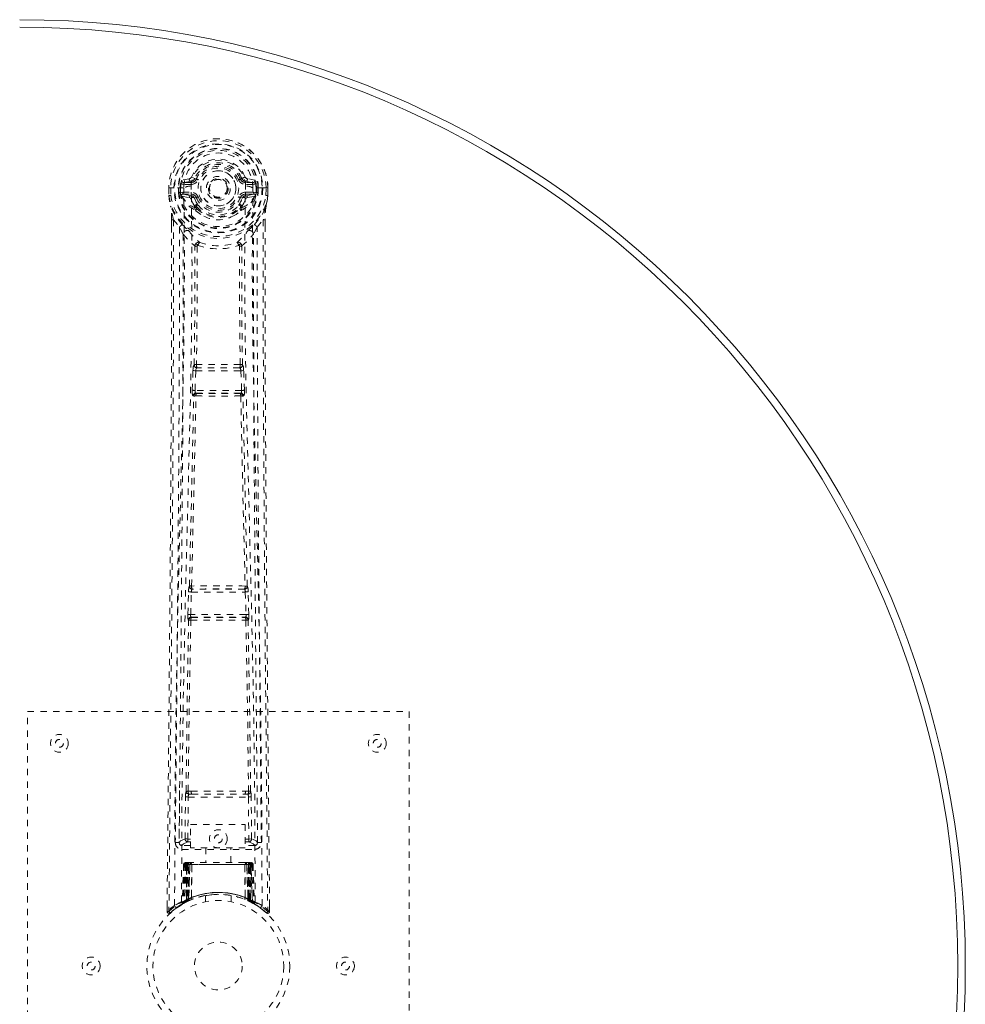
# Model space of a CAD drawing. Header units: inches. Extents: x 3.4 to 62.9, y 15.9 to 45.6.
# Tile 4 of 4: x 48 to 62.9, y 30.1 to 45.6. Entities that reach past the tile are written whole.
import ezdxf

# ---------------------------------------------------------------- set-up
doc = ezdxf.new("R2010")
doc.units = ezdxf.units.IN
doc.header["$MEASUREMENT"] = 0
doc.linetypes.add('SLD-Dashed', pattern=[0.075, 0.05, -0.025])
doc.linetypes.add('SLD-Solid', pattern=[0])

msp = doc.modelspace()

# ---------------------------------------------------------------- linework, layer by layer
at = {"color": 7, "linetype": 'SLD-Dashed', "lineweight": 0}
for p, q in [((50.683, 43.102), (50.564, 43.078)), ((50.595, 43.042), (50.711, 43.062)), ((50.595, 43.042), (50.595, 43.012)), ((50.711, 43.042), (50.595, 43.042)), ((50.711, 43.062), (50.711, 43.042)), ((50.711, 43.012), (50.711, 43.042)), ((50.716, 43.129), (50.771, 43.106)), ((50.767, 43.098), (50.771, 43.106)), ((50.771, 43.106), (50.793, 43.097)), ((51.487, 43.097), (51.509, 43.106)), ((51.509, 43.106), (51.513, 43.098)), ((51.569, 43.062), (51.685, 43.042)), ((51.569, 43.062), (51.569, 43.042)), ((51.685, 43.042), (51.569, 43.042)), ((51.569, 43.012), (51.569, 43.042)), ((51.715, 43.078), (51.597, 43.102)), ((51.685, 43.012), (51.685, 43.042)), ((50.36, 42.958), (50.361, 42.841)), ((50.364, 42.958), (50.36, 42.958)), ((50.361, 42.959), (50.362, 42.841)), ((50.417, 42.958), (50.364, 42.958)), ((50.39, 42.957), (50.39, 42.841)), ((50.44, 42.958), (50.417, 42.958)), ((50.446, 42.958), (50.44, 42.958)), ((50.597, 42.958), (50.446, 42.958)), ((50.512, 42.885), (50.511, 42.957)), ((50.512, 42.884), (50.541, 42.886)), ((50.512, 42.884), (50.512, 42.885)), ((50.547, 42.957), (50.541, 42.957)), ((50.541, 42.957), (50.541, 42.886)), ((50.542, 42.885), (50.547, 42.866)), ((50.547, 42.879), (50.547, 42.957)), ((50.547, 42.866), (50.547, 42.879)), ((50.582, 42.89), (50.582, 42.86)), ((50.582, 42.89), (50.711, 42.89)), ((50.711, 43.012), (50.595, 43.012)), ((50.711, 42.89), (50.711, 42.86)), ((51.296, 42.96), (51.296, 42.951)), ((51.296, 42.951), (51.296, 42.936)), ((51.685, 43.012), (51.569, 43.012)), ((51.569, 42.89), (51.569, 42.86)), ((51.569, 42.89), (51.698, 42.89)), ((51.683, 42.958), (51.683, 42.958)), ((51.834, 42.958), (51.683, 42.958)), ((51.698, 42.86), (51.698, 42.89)), ((51.733, 42.957), (51.739, 42.957)), ((51.733, 42.879), (51.733, 42.957)), ((51.738, 42.885), (51.733, 42.866)), ((51.733, 42.866), (51.733, 42.879)), ((51.739, 42.886), (51.739, 42.957)), ((51.739, 42.886), (51.768, 42.884)), ((51.768, 42.957), (51.768, 42.884)), ((51.768, 42.957), (51.768, 42.957)), ((51.768, 42.884), (51.768, 42.884)), ((51.839, 42.958), (51.834, 42.958)), ((51.862, 42.958), (51.839, 42.958)), ((51.916, 42.958), (51.862, 42.958)), ((51.889, 42.841), (51.89, 42.957)), ((51.92, 42.958), (51.916, 42.958)), ((51.918, 42.841), (51.918, 42.959)), ((51.92, 42.958), (51.919, 42.841)), ((50.361, 42.841), (50.361, 42.837)), ((50.553, 42.842), (50.556, 42.838)), ((50.567, 42.827), (50.556, 42.837)), ((50.567, 42.827), (50.682, 42.806)), ((50.711, 42.835), (50.582, 42.86)), ((50.582, 42.86), (50.711, 42.86)), ((50.711, 42.835), (50.711, 42.86)), ((50.766, 42.794), (50.759, 42.805)), ((50.793, 42.805), (50.766, 42.794)), ((51.514, 42.794), (51.487, 42.805)), ((51.521, 42.806), (51.514, 42.794)), ((51.698, 42.86), (51.569, 42.835)), ((51.569, 42.835), (51.569, 42.86)), ((51.569, 42.86), (51.698, 42.86)), ((51.598, 42.806), (51.713, 42.827)), ((51.724, 42.838), (51.713, 42.827)), ((51.713, 42.827), (51.713, 42.827)), ((51.713, 42.827), (51.713, 42.827)), ((51.724, 42.838), (51.727, 42.842)), ((51.919, 42.837), (51.919, 42.841)), ((50.769, 42.645), (50.768, 42.668)), ((50.787, 42.6), (50.775, 42.618)), ((50.792, 42.673), (50.792, 42.65)), ((51.488, 42.65), (51.488, 42.673)), ((51.504, 42.618), (51.493, 42.6)), ((51.511, 42.645), (51.512, 42.668)), ((50.403, 42.459), (50.403, 42.357)), ((50.404, 42.458), (50.405, 42.356)), ((50.433, 42.457), (50.529, 42.342)), ((51.751, 42.342), (51.847, 42.457)), ((51.875, 42.369), (51.875, 42.458)), ((51.877, 42.459), (51.877, 42.37)), ((50.588, 42.23), (50.529, 42.342)), ((51.751, 42.342), (51.691, 42.23)), ((50.729, 39.777), (50.741, 40.086)), ((50.741, 40.086), (50.744, 40.12)), ((50.761, 40.176), (50.76, 40.176)), ((50.804, 40.129), (50.805, 40.13)), ((51.476, 40.129), (50.804, 40.129)), ((51.475, 40.13), (51.476, 40.129)), ((51.52, 40.176), (51.519, 40.176)), ((51.538, 40.086), (51.536, 40.12)), ((51.55, 39.777), (51.538, 40.086)), ((50.774, 39.776), (50.786, 40.084)), ((50.786, 40.084), (51.494, 40.084)), ((51.494, 40.084), (51.506, 39.776)), ((51.506, 39.776), (50.774, 39.776)), ((50.752, 39.683), (50.74, 39.688)), ((50.797, 39.727), (50.784, 39.731)), ((50.784, 39.731), (51.496, 39.731)), ((51.496, 39.731), (51.483, 39.727)), ((51.528, 39.683), (51.54, 39.688)), ((50.685, 36.698), (50.684, 36.698)), ((51.596, 36.698), (51.595, 36.698)), ((50.66, 36.255), (50.671, 36.608)), ((50.705, 36.254), (50.715, 36.606)), ((50.715, 36.606), (51.564, 36.606)), ((50.729, 36.651), (50.729, 36.651)), ((51.551, 36.651), (50.729, 36.651)), ((51.551, 36.651), (51.551, 36.651)), ((51.564, 36.606), (51.575, 36.254)), ((51.62, 36.255), (51.609, 36.608)), ((51.575, 36.254), (50.705, 36.254)), ((50.667, 36.165), (50.673, 36.163)), ((50.718, 36.206), (50.712, 36.209)), ((50.712, 36.209), (51.568, 36.209)), ((51.568, 36.209), (51.562, 36.206)), ((51.607, 36.163), (51.613, 36.165)), ((48.14, 26.727), (48.14, 34.727)), ((48.14, 34.727), (54.14, 34.727)), ((54.14, 34.727), (54.14, 26.727)), ((50.531, 33.484), (50.524, 32.67)), ((50.714, 33.474), (50.665, 33.474)), ((51.615, 33.474), (51.566, 33.474)), ((51.756, 32.67), (51.749, 33.484)), ((50.616, 32.724), (50.623, 33.384)), ((50.66, 32.723), (50.667, 33.383)), ((50.667, 33.383), (51.612, 33.383)), ((50.676, 33.427), (50.724, 33.428)), ((50.724, 33.428), (51.556, 33.428)), ((51.556, 33.428), (51.603, 33.427)), ((51.612, 33.383), (51.619, 32.723)), ((51.664, 32.724), (51.657, 33.384)), ((50.703, 32.95), (51.564, 32.95)), ((50.703, 32.584), (50.703, 32.95)), ((51.564, 32.95), (51.564, 32.584)), ((50.523, 32.667), (50.527, 32.649)), ((50.524, 32.67), (50.524, 32.669)), ((50.524, 32.669), (50.524, 32.659)), ((50.66, 32.678), (50.66, 32.723)), ((50.703, 32.723), (50.66, 32.723)), ((50.703, 32.678), (50.66, 32.678)), ((51.564, 32.723), (51.619, 32.723)), ((51.564, 32.678), (51.619, 32.678)), ((51.664, 32.724), (51.619, 32.723)), ((51.619, 32.678), (51.619, 32.723)), ((51.753, 32.649), (51.757, 32.667)), ((51.756, 32.669), (51.756, 32.67)), ((51.756, 32.659), (51.756, 32.669)), ((50.568, 32.621), (50.568, 32.561)), ((50.703, 32.621), (50.568, 32.621)), ((50.568, 32.561), (51.712, 32.561)), ((51.564, 32.584), (50.703, 32.584)), ((50.945, 32.584), (50.945, 32.352)), ((51.335, 32.352), (51.335, 32.584)), ((51.712, 32.621), (51.564, 32.621)), ((51.712, 32.561), (51.712, 32.621)), ((50.624, 32.352), (50.62, 32.351)), ((50.625, 32.352), (50.626, 32.352)), ((50.633, 32.352), (50.633, 32.35)), ((50.638, 32.352), (50.633, 32.352)), ((50.647, 32.352), (50.637, 32.352)), ((50.651, 32.352), (50.647, 32.352)), ((50.722, 32.352), (50.655, 32.352)), ((51.556, 32.352), (50.724, 32.352)), ((51.625, 32.352), (51.558, 32.352)), ((51.633, 32.352), (51.629, 32.352)), ((51.643, 32.352), (51.633, 32.352)), ((51.647, 32.352), (51.642, 32.352)), ((51.654, 32.352), (51.655, 32.352)), ((51.66, 32.351), (51.656, 32.352)), ((50.594, 32.323), (50.572, 31.717)), ((50.607, 32.323), (50.586, 31.725)), ((50.607, 32.323), (50.594, 32.323)), ((50.628, 32.327), (50.605, 31.733)), ((50.625, 32.323), (50.605, 31.736)), ((50.692, 32.323), (50.625, 32.323)), ((50.632, 32.323), (50.632, 31.766)), ((50.637, 32.323), (51.643, 32.323)), ((50.637, 31.768), (50.637, 32.323)), ((50.646, 31.772), (50.646, 32.323)), ((50.65, 32.323), (50.65, 31.774)), ((51.63, 32.323), (50.65, 32.323)), ((50.665, 32.323), (50.664, 31.781)), ((50.668, 32.323), (50.665, 32.323)), ((50.668, 32.323), (51.612, 32.323)), ((50.668, 31.783), (50.668, 32.323)), ((50.673, 31.771), (50.692, 32.323)), ((50.693, 32.323), (50.674, 31.772)), ((50.692, 32.323), (50.693, 32.323)), ((50.717, 31.8), (50.722, 32.325)), ((50.724, 32.323), (50.719, 31.801)), ((50.724, 32.323), (50.722, 32.325)), ((51.556, 32.323), (50.724, 32.323)), ((51.558, 32.325), (51.556, 32.323)), ((51.561, 31.801), (51.556, 32.323)), ((51.558, 32.325), (51.563, 31.8)), ((51.586, 32.323), (51.588, 32.323)), ((51.606, 31.772), (51.586, 32.323)), ((51.655, 32.323), (51.588, 32.323)), ((51.588, 32.323), (51.607, 31.771)), ((51.615, 32.323), (51.612, 32.323)), ((51.612, 32.323), (51.612, 31.783)), ((51.616, 31.781), (51.615, 32.323)), ((51.63, 31.774), (51.63, 32.323)), ((51.634, 32.323), (51.634, 31.772)), ((51.643, 32.323), (51.643, 31.768)), ((51.648, 31.766), (51.647, 32.323)), ((51.675, 31.733), (51.652, 32.327)), ((51.655, 32.323), (51.675, 31.736)), ((51.673, 32.323), (51.694, 31.725)), ((51.686, 32.323), (51.673, 32.323)), ((51.686, 32.323), (51.707, 31.717)), ((50.59, 31.711), (50.656, 31.745)), ((50.605, 31.736), (50.673, 31.771)), ((50.612, 31.742), (50.617, 31.741)), ((50.632, 31.766), (50.637, 31.768)), ((50.645, 31.74), (50.632, 31.766)), ((50.645, 31.74), (50.636, 31.736)), ((50.65, 31.742), (50.637, 31.768)), ((50.65, 31.742), (50.645, 31.74)), ((50.658, 31.746), (50.646, 31.772)), ((50.662, 31.748), (50.65, 31.774)), ((50.676, 31.755), (50.65, 31.742)), ((50.656, 31.745), (50.657, 31.746)), ((50.658, 31.746), (50.662, 31.748)), ((50.676, 31.755), (50.664, 31.781)), ((50.68, 31.756), (50.668, 31.783)), ((50.674, 31.772), (50.673, 31.771)), ((50.717, 31.8), (50.719, 31.801)), ((50.72, 31.773), (50.723, 31.775)), ((50.94, 31.834), (50.94, 31.738)), ((51.34, 31.738), (51.34, 31.834)), ((51.557, 31.775), (51.56, 31.773)), ((51.561, 31.801), (51.563, 31.8)), ((51.612, 31.783), (51.6, 31.756)), ((51.604, 31.755), (51.6, 31.756)), ((51.616, 31.781), (51.604, 31.755)), ((51.607, 31.771), (51.606, 31.772)), ((51.607, 31.771), (51.675, 31.736)), ((51.63, 31.774), (51.618, 31.748)), ((51.618, 31.748), (51.622, 31.746)), ((51.634, 31.772), (51.622, 31.746)), ((51.623, 31.746), (51.624, 31.745)), ((51.624, 31.745), (51.69, 31.711)), ((51.643, 31.768), (51.63, 31.742)), ((51.635, 31.74), (51.63, 31.742)), ((51.648, 31.766), (51.635, 31.74)), ((51.643, 31.768), (51.648, 31.766)), ((50.334, 31.671), (50.333, 31.586)), ((50.333, 31.585), (50.363, 31.585)), ((50.383, 31.563), (50.485, 31.644)), ((50.494, 31.651), (50.554, 31.688)), ((50.558, 31.693), (50.571, 31.701)), ((50.572, 31.717), (50.586, 31.725)), ((51.694, 31.725), (51.707, 31.717)), ((51.709, 31.701), (51.722, 31.693)), ((51.917, 31.585), (51.897, 31.563)), ((51.947, 31.586), (51.946, 31.67))]:
    msp.add_line(p, q, dxfattribs=at)
at = {"color": 7, "linetype": 'SLD-Dashed', "lineweight": 0, "flags": 128}
for points in [[(50.714, 42.988), (50.72, 43.065), (50.742, 43.141), (50.782, 43.211), (50.835, 43.272), (50.901, 43.321), (50.976, 43.358), (51.056, 43.38), (51.14, 43.388), (51.224, 43.38), (51.304, 43.358), (51.379, 43.321), (51.444, 43.272), (51.498, 43.211), (51.537, 43.141), (51.56, 43.065), (51.566, 42.988)], [(50.595, 43.012), (50.571, 43.017), (50.552, 43.03)], [(50.821, 43.085), (50.816, 43.087), (50.811, 43.089), (50.806, 43.091), (50.802, 43.093), (50.798, 43.094), (50.796, 43.096), (50.794, 43.096), (50.793, 43.097)], [(51.459, 43.085), (51.464, 43.087), (51.469, 43.089), (51.474, 43.091), (51.478, 43.093), (51.482, 43.094), (51.484, 43.096), (51.486, 43.096), (51.487, 43.097)], [(51.728, 43.03), (51.708, 43.017), (51.685, 43.012)], [(50.36, 42.958), (50.36, 42.958), (50.361, 42.958), (50.364, 42.958), (50.367, 42.958), (50.372, 42.957), (50.377, 42.957), (50.384, 42.957), (50.39, 42.957)], [(50.452, 31.679), (50.457, 33.27), (50.476, 34.859), (50.506, 36.445), (50.544, 38.028), (50.574, 39.268), (50.597, 40.504), (50.607, 41.734), (50.597, 42.958)], [(50.542, 42.885), (50.541, 42.886), (50.541, 42.886)], [(50.547, 42.879), (50.563, 42.887), (50.582, 42.89)], [(50.561, 31.735), (50.567, 33.321), (50.588, 34.906), (50.621, 36.488), (50.661, 38.067), (50.693, 39.304), (50.717, 40.537), (50.726, 41.766), (50.714, 42.988)], [(51.719, 31.735), (51.713, 33.321), (51.692, 34.906), (51.659, 36.488), (51.619, 38.067), (51.587, 39.304), (51.563, 40.537), (51.553, 41.766), (51.566, 42.987)], [(51.828, 31.679), (51.822, 33.27), (51.804, 34.859), (51.774, 36.445), (51.736, 38.028), (51.706, 39.268), (51.683, 40.504), (51.673, 41.734), (51.683, 42.958)], [(51.698, 42.89), (51.717, 42.887), (51.733, 42.879)], [(51.739, 42.886), (51.738, 42.886), (51.738, 42.885)], [(51.739, 42.957), (51.742, 42.957), (51.749, 42.957), (51.758, 42.957), (51.768, 42.957)], [(51.89, 42.957), (51.896, 42.957), (51.902, 42.957), (51.908, 42.957), (51.913, 42.958), (51.916, 42.958), (51.919, 42.958), (51.92, 42.958), (51.92, 42.958)], [(50.39, 42.841), (50.384, 42.841), (50.378, 42.841), (50.372, 42.841), (50.368, 42.841), (50.364, 42.841), (50.362, 42.841), (50.36, 42.841), (50.361, 42.841)], [(50.361, 42.841), (50.374, 42.746), (50.389, 42.671)], [(50.361, 42.837), (50.362, 42.837), (50.364, 42.837), (50.367, 42.838), (50.37, 42.838), (50.375, 42.839), (50.38, 42.84), (50.385, 42.841), (50.39, 42.841)], [(50.361, 42.837), (50.373, 42.749), (50.391, 42.66)], [(50.709, 42.783), (50.696, 42.8), (50.682, 42.806)], [(50.768, 42.668), (50.738, 42.718), (50.709, 42.783)], [(50.766, 42.794), (50.792, 42.733), (50.821, 42.686)], [(50.821, 42.817), (50.816, 42.815), (50.811, 42.813), (50.806, 42.811), (50.802, 42.809), (50.798, 42.808), (50.796, 42.806), (50.794, 42.806), (50.793, 42.805)], [(51.459, 42.817), (51.464, 42.815), (51.469, 42.813), (51.474, 42.811), (51.478, 42.809), (51.482, 42.808), (51.484, 42.806), (51.486, 42.806), (51.487, 42.805)], [(51.512, 42.668), (51.542, 42.718), (51.571, 42.783)], [(51.571, 42.783), (51.584, 42.8), (51.598, 42.806)], [(51.919, 42.841), (51.919, 42.841), (51.918, 42.841), (51.916, 42.841), (51.912, 42.841), (51.908, 42.841), (51.902, 42.841), (51.896, 42.841), (51.889, 42.841)], [(51.919, 42.837), (51.918, 42.837), (51.916, 42.837), (51.913, 42.838), (51.91, 42.838), (51.905, 42.839), (51.9, 42.84), (51.895, 42.841), (51.889, 42.841)], [(51.889, 42.66), (51.905, 42.739), (51.919, 42.837)], [(51.919, 42.841), (51.906, 42.746), (51.89, 42.671)], [(50.389, 42.671), (50.39, 42.665), (50.391, 42.66)], [(50.571, 42.382), (50.471, 42.506), (50.391, 42.66)], [(50.787, 42.6), (50.862, 42.541), (50.913, 42.514)], [(51.367, 42.514), (51.418, 42.541), (51.493, 42.6)], [(51.709, 42.382), (51.809, 42.506), (51.889, 42.66)], [(51.889, 42.66), (51.89, 42.665), (51.89, 42.671)], [(50.433, 42.457), (50.434, 41.644), (50.434, 40.795), (50.431, 39.911), (50.428, 39.109), (50.425, 38.591), (50.421, 38.049), (50.417, 37.483), (50.412, 36.92), (50.408, 36.432), (50.403, 35.785), (50.396, 35.096), (50.389, 34.367), (50.383, 33.691), (50.363, 31.585)], [(50.403, 42.459), (50.403, 42.459), (50.404, 42.458), (50.406, 42.458), (50.41, 42.458), (50.415, 42.458), (50.421, 42.457), (50.427, 42.457), (50.433, 42.457)], [(51.847, 42.457), (51.846, 41.719), (51.846, 40.939), (51.848, 40.116), (51.852, 39.25), (51.856, 38.454), (51.862, 37.624), (51.863, 37.433), (51.865, 37.241), (51.866, 37.047), (51.867, 36.914), (51.868, 36.784), (51.87, 36.649), (51.871, 36.507), (51.875, 36.054), (51.879, 35.549), (51.885, 34.994), (51.888, 34.642), (51.892, 34.27), (51.895, 33.868), (51.899, 33.492), (51.904, 33.001), (51.908, 32.565), (51.911, 32.184), (51.914, 31.857), (51.917, 31.585)], [(51.847, 42.457), (51.853, 42.457), (51.859, 42.457), (51.865, 42.458), (51.87, 42.458), (51.874, 42.458), (51.876, 42.458), (51.877, 42.459), (51.877, 42.459)], [(50.403, 42.357), (50.401, 39.74), (50.383, 37.024), (50.359, 34.303), (50.333, 31.585)], [(50.529, 42.342), (50.529, 41.602), (50.528, 40.83), (50.525, 40.027), (50.521, 39.261), (50.516, 38.485), (50.51, 37.709), (50.504, 36.953), (50.497, 36.228), (50.491, 35.553), (50.484, 34.796), (50.477, 34.086), (50.47, 33.389), (50.463, 32.667)], [(50.667, 42.294), (50.676, 42.285), (50.681, 42.279)], [(51.598, 42.279), (51.604, 42.285), (51.613, 42.294)], [(51.817, 32.667), (51.813, 33.043), (51.809, 33.472), (51.804, 33.942), (51.8, 34.367), (51.798, 34.589), (51.796, 34.812), (51.794, 35.034), (51.791, 35.287), (51.789, 35.542), (51.787, 35.789), (51.782, 36.293), (51.778, 36.76), (51.774, 37.192), (51.77, 37.615), (51.767, 38.105), (51.761, 38.946), (51.756, 39.794), (51.752, 40.672), (51.751, 41.526), (51.751, 42.342)], [(51.877, 42.37), (51.879, 39.741), (51.897, 37.023), (51.921, 34.304), (51.947, 31.585)], [(50.588, 42.23), (50.58, 39.043), (50.554, 35.855), (50.523, 32.667)], [(50.588, 42.23), (50.673, 42.132), (50.77, 42.045)], [(51.51, 42.045), (51.607, 42.132), (51.691, 42.23)], [(51.757, 32.667), (51.726, 35.855), (51.7, 39.043), (51.691, 42.23)], [(50.761, 40.176), (50.771, 41.108), (50.772, 42.037)], [(50.818, 42.055), (50.813, 42.064), (50.806, 42.07), (50.798, 42.074), (50.79, 42.074), (50.783, 42.071), (50.777, 42.065), (50.772, 42.056), (50.77, 42.045)], [(50.808, 42.044), (50.807, 41.114), (50.797, 40.181)], [(50.818, 42.055), (50.811, 42.051), (50.809, 42.047), (50.808, 42.046), (50.808, 42.044)], [(51.51, 42.045), (51.508, 42.056), (51.503, 42.065), (51.497, 42.071), (51.489, 42.074), (51.481, 42.074), (51.474, 42.07), (51.467, 42.064), (51.462, 42.055)], [(51.472, 42.044), (51.472, 42.046), (51.471, 42.047), (51.468, 42.051), (51.462, 42.055)], [(51.483, 40.181), (51.473, 41.114), (51.472, 42.044)], [(51.519, 40.176), (51.508, 41.108), (51.508, 42.037)], [(50.741, 40.086), (50.746, 40.086), (50.757, 40.086), (50.771, 40.085), (50.786, 40.084)], [(50.786, 40.084), (50.787, 40.093), (50.788, 40.101), (50.793, 40.116), (50.798, 40.125), (50.801, 40.128), (50.803, 40.129), (50.804, 40.129)], [(51.494, 40.084), (51.502, 40.085), (51.51, 40.085), (51.517, 40.085), (51.523, 40.086), (51.529, 40.086), (51.533, 40.086), (51.536, 40.086), (51.538, 40.086)], [(50.729, 39.777), (50.731, 39.777), (50.735, 39.777), (50.739, 39.777), (50.745, 39.777), (50.751, 39.776), (50.758, 39.776), (50.766, 39.776), (50.774, 39.776)], [(50.784, 39.731), (50.779, 39.735), (50.775, 39.744), (50.774, 39.759), (50.773, 39.767), (50.774, 39.776)], [(51.506, 39.776), (51.506, 39.767), (51.506, 39.759), (51.504, 39.744), (51.501, 39.735), (51.496, 39.731)], [(51.506, 39.776), (51.514, 39.776), (51.522, 39.776), (51.529, 39.776), (51.535, 39.777), (51.541, 39.777), (51.545, 39.777), (51.549, 39.777), (51.55, 39.777)], [(50.685, 36.698), (50.72, 38.193), (50.752, 39.683)], [(50.719, 36.7), (50.755, 38.197), (50.788, 39.688)], [(51.492, 39.688), (51.525, 38.197), (51.561, 36.7)], [(51.595, 36.698), (51.56, 38.193), (51.528, 39.683)], [(50.689, 36.678), (50.688, 36.68), (50.685, 36.698)], [(50.671, 36.608), (50.673, 36.641), (50.673, 36.643)], [(50.671, 36.608), (50.672, 36.608), (50.676, 36.608), (50.68, 36.607), (50.686, 36.607), (50.692, 36.607), (50.699, 36.607), (50.707, 36.607), (50.715, 36.606)], [(51.564, 36.606), (51.573, 36.607), (51.58, 36.607), (51.588, 36.607), (51.594, 36.607), (51.6, 36.607), (51.604, 36.608), (51.607, 36.608), (51.609, 36.608)], [(51.609, 36.608), (51.607, 36.641), (51.607, 36.643)], [(50.66, 36.255), (50.662, 36.255), (50.665, 36.255), (50.669, 36.255), (50.675, 36.255), (50.681, 36.254), (50.689, 36.254), (50.696, 36.254), (50.705, 36.254)], [(51.575, 36.254), (51.583, 36.254), (51.591, 36.254), (51.599, 36.254), (51.605, 36.255), (51.611, 36.255), (51.615, 36.255), (51.618, 36.255), (51.62, 36.255)], [(50.632, 33.472), (50.649, 34.818), (50.673, 36.163)], [(50.665, 33.474), (50.682, 34.82), (50.707, 36.165)], [(51.573, 36.165), (51.598, 34.82), (51.615, 33.474)], [(51.648, 33.472), (51.631, 34.818), (51.607, 36.163)], [(50.676, 33.427), (50.66, 33.431), (50.649, 33.439)], [(50.714, 33.474), (50.925, 33.474), (51.14, 33.474), (51.354, 33.474), (51.566, 33.474)], [(50.623, 33.384), (50.627, 33.384), (50.637, 33.384), (50.652, 33.384), (50.667, 33.383)], [(50.724, 33.428), (50.928, 33.428), (51.134, 33.428), (51.346, 33.428), (51.556, 33.428)], [(51.612, 33.383), (51.628, 33.384), (51.642, 33.384), (51.653, 33.384), (51.657, 33.384)], [(50.616, 32.724), (50.547, 32.695), (50.526, 32.67)], [(50.568, 32.621), (50.591, 32.65), (50.66, 32.678)], [(50.616, 32.724), (50.62, 32.724), (50.63, 32.724), (50.644, 32.724), (50.66, 32.723)], [(51.619, 32.678), (51.688, 32.65), (51.712, 32.621)], [(51.757, 32.667), (51.733, 32.695), (51.664, 32.724)], [(50.646, 32.35), (50.642, 32.351), (50.64, 32.352), (50.639, 32.352), (50.639, 32.352)], [(51.626, 32.352), (51.624, 32.352), (51.623, 32.352)], [(51.641, 32.352), (51.641, 32.352), (51.64, 32.352), (51.637, 32.351), (51.634, 32.35)], [(50.594, 32.323), (50.596, 32.323), (50.605, 32.323), (50.617, 32.323), (50.632, 32.323)], [(50.646, 32.323), (50.631, 32.323), (50.619, 32.323), (50.61, 32.323), (50.607, 32.323)], [(50.625, 32.323), (50.626, 32.323), (50.627, 32.323), (50.631, 32.323), (50.636, 32.323), (50.642, 32.323), (50.649, 32.323), (50.657, 32.323), (50.665, 32.323)], [(50.704, 32.342), (50.697, 32.333), (50.693, 32.323)], [(50.722, 32.325), (50.707, 32.338), (50.704, 32.342)], [(51.558, 32.325), (51.573, 32.338), (51.576, 32.342)], [(51.586, 32.323), (51.583, 32.333), (51.576, 32.342)], [(51.615, 32.323), (51.623, 32.323), (51.631, 32.323), (51.638, 32.323), (51.644, 32.323), (51.649, 32.323), (51.652, 32.323), (51.654, 32.323), (51.655, 32.323)], [(51.673, 32.323), (51.669, 32.323), (51.661, 32.323), (51.648, 32.323), (51.634, 32.323)], [(51.647, 32.323), (51.662, 32.323), (51.675, 32.323), (51.684, 32.323), (51.686, 32.323)], [(51.655, 32.323), (51.654, 32.33), (51.653, 32.332)], [(50.942, 31.834), (50.941, 31.834), (50.959, 31.837), (50.997, 31.843), (51.051, 31.848), (51.116, 31.852), (51.14, 31.852)], [(51.674, 31.72), (51.668, 31.723), (51.635, 31.74)], [(51.676, 31.728), (51.675, 31.734), (51.675, 31.736)], [(50.336, 31.586), (50.338, 31.578), (50.341, 31.57), (50.347, 31.564), (50.353, 31.559), (50.36, 31.556), (50.367, 31.556), (50.375, 31.557), (50.381, 31.561)], [(51.714, 31.7), (51.707, 31.711), (51.703, 31.725)], [(51.707, 31.711), (51.706, 31.717), (51.706, 31.718)], [(51.898, 31.565), (51.905, 31.562), (51.913, 31.559), (51.922, 31.559), (51.93, 31.56), (51.936, 31.563), (51.942, 31.569), (51.945, 31.575), (51.946, 31.583)], [(51.947, 31.585), (51.946, 31.586), (51.944, 31.586), (51.938, 31.585), (51.928, 31.585), (51.923, 31.585), (51.917, 31.585)]]:
    msp.add_lwpolyline(points, dxfattribs=at)
at = {"color": 7, "linetype": 'SLD-Dashed', "lineweight": 0}
for centre, radius in [((51.14, 42.951), 0.7), ((51.14, 42.951), 0.69), ((51.14, 42.951), 0.623), ((51.14, 42.951), 0.32), ((51.14, 42.951), 0.275), ((51.14, 42.951), 0.188), ((51.14, 42.951), 0.156), ((51.14, 42.951), 0.142), ((51.14, 42.951), 0.14), ((51.14, 42.951), 0.138), ((48.64, 34.227), 0.14), ((53.64, 34.227), 0.141), ((48.64, 34.227), 0.0625), ((53.64, 34.227), 0.0625), ((51.14, 32.727), 0.141), ((51.14, 32.727), 0.0625), ((51.14, 30.727), 1.125), ((51.14, 30.727), 1.03), ((51.14, 30.727), 0.376), ((49.14, 30.727), 0.141), ((53.14, 30.727), 0.14), ((49.14, 30.727), 0.0625), ((53.14, 30.727), 0.0625)]:
    msp.add_circle(centre, radius, dxfattribs=at)
at = {"color": 7, "linetype": 'SLD-Solid', "lineweight": 15}
for radius in [14.875, 14.757, 14.757]:
    msp.add_arc((48.015, 30.727), radius, 270, 90, dxfattribs=at)
at = {"color": 7, "linetype": 'SLD-Dashed', "lineweight": 0}
for centre, radius, start, end in [((51.14, 42.951), 0.78, 0.5288, 179.4712), ((51.14, 42.951), 0.78, 0, 179.4852), ((51.14, 42.951), 0.75, 0.4562, 179.5438), ((51.14, 42.951), 0.629, 0.5444, 179.4556), ((51.14, 42.951), 0.599, 0.5443, 179.4557), ((51.14, 42.964), 0.543, 359.366, 180.634), ((51.14, 42.951), 0.459, 22.774, 157.226), ((51.14, 42.951), 0.4, 22.774, 157.226), ((51.14, 42.951), 0.376, 22.774, 157.226), ((51.14, 42.951), 0.346, 22.7737, 157.2263), ((51.14, 42.951), 0.275, 89.0537, 269.0536), ((51.14, 42.951), 0.275, 269.0537, 89.0536), ((51.14, 42.951), 0.593, 172.3909, 179.4476), ((50.756, 43.002), 0.206, 158.3415, 172.3402), ((50.594, 43.072), 0.0299, 167.8899, 271.9542), ((50.712, 43.093), 0.0301, 162.345, 268.579), ((50.674, 43.146), 0.0455, 281.3535, 337.4715), ((50.705, 43.134), 0.0715, 274.7817, 329.7572), ((50.711, 43.131), 0.089, 270, 337.226), ((50.711, 43.131), 0.119, 269.9999, 337.2257), ((51.569, 43.131), 0.119, 202.7743, 270.0001), ((51.569, 43.131), 0.089, 202.774, 270), ((50.993, 44.412), 1.404, 291.5644, 293.9851), ((51.575, 43.134), 0.0714, 210.3109, 265.2522), ((51.606, 43.146), 0.0455, 202.5342, 258.6408), ((51.568, 43.093), 0.0301, 271.4533, 17.6205), ((51.686, 43.072), 0.0299, 268.0458, 12.1101), ((51.524, 43.002), 0.206, 7.6591, 21.6573), ((51.14, 42.951), 0.593, 0.5524, 7.6091), ((50.535, 43.83), 0.873, 268.4833, 270.4278), ((51.14, 42.951), 0.632, 186.0642, 353.9358), ((51.14, 42.951), 0.602, 186.2697, 353.7303), ((50.713, 42.746), 0.242, 89.7348, 118.8261), ((50.711, 42.771), 0.119, 22.7732, 90.0004), ((51.569, 42.771), 0.119, 89.9996, 157.2268), ((51.565, 42.738), 0.249, 61.7053, 89.8616), ((50.39, 42.841), 0.03, 180.2178, 185.2738), ((51.14, 42.951), 0.787, 188.3239, 351.6761), ((51.14, 42.951), 0.758, 188.3238, 351.6762), ((50.631, 42.874), 0.0843, 185.404, 202.6219), ((50.581, 42.829), 0.0305, 89.0425, 156.1703), ((51.008, 43.046), 0.497, 204.8141, 243.6305), ((50.947, 43.047), 0.439, 210.0685, 246.0869), ((50.712, 42.805), 0.0299, 91.049, 179.0036), ((50.74, 42.778), 0.031, 31.5893, 170.0545), ((50.711, 42.771), 0.089, 22.774, 90), ((50.709, 42.779), 0.0567, 28.2271, 87.9792), ((51.14, 42.951), 0.376, 202.774, 337.226), ((51.14, 42.951), 0.346, 202.7741, 337.2259), ((51.14, 42.951), 0.156, 245.1542, 290.0596), ((51.075, 42.947), 0.465, 325.8371, 340.7943), ((51.569, 42.771), 0.089, 90, 157.226), ((51.276, 43.041), 0.491, 296.1266, 335.5131), ((51.333, 43.047), 0.439, 293.9344, 329.9023), ((51.54, 42.778), 0.031, 10.1654, 148.1969), ((51.571, 42.779), 0.0565, 91.9564, 151.5669), ((51.568, 42.805), 0.0299, 0.9979, 88.9494), ((51.699, 42.829), 0.0306, 23.8344, 90.9549), ((51.619, 42.882), 0.115, 339.6826, 352.3018), ((49.202, 42.487), 1.202, 358.6565, 8.8143), ((46.811, 41.818), 3.678, 10.012, 13.2371), ((50.799, 42.665), 0.0305, 43.9302, 174.3733), ((50.79, 42.622), 0.0505, 88.261, 115.7602), ((50.813, 42.642), 0.0444, 175.0057, 212.6961), ((50.79, 42.6), 0.0506, 88.2585, 115.6732), ((50.827, 42.595), 0.0404, 127.2236, 172.6955), ((50.82, 42.649), 0.0371, 89.2737, 139.8352), ((51.14, 42.962), 0.453, 219.7483, 320.2511), ((50.825, 42.651), 0.0326, 181.6425, 227.8271), ((51.14, 42.988), 0.494, 226.9723, 313.0277), ((51.14, 42.945), 0.411, 219.0115, 320.9885), ((51.481, 42.665), 0.0305, 5.6315, 136.068), ((51.46, 42.649), 0.0371, 40.1671, 90.7261), ((51.455, 42.651), 0.0326, 312.1581, 358.3724), ((51.453, 42.595), 0.0404, 7.3076, 52.7792), ((51.49, 42.622), 0.0504, 64.2189, 91.7622), ((51.489, 42.6), 0.0506, 64.3268, 91.7415), ((51.467, 42.642), 0.0444, 327.3963, 5.0007), ((55.469, 41.818), 3.678, 166.7622, 169.9881), ((53.078, 42.487), 1.202, 171.1859, 181.3441), ((51.14, 42.933), 0.476, 241.4721, 298.527), ((50.991, 41.894), 0.644, 130.7396, 135.9126), ((52.115, 43.957), 2.205, 225.5692, 228.9408), ((50.649, 42.227), 0.0608, 58.0321, 177.6171), ((51.408, 42.788), 0.888, 215.0293, 230.8693), ((50.872, 42.788), 0.888, 309.1311, 324.9704), ((51.631, 42.227), 0.0608, 2.3826, 121.9705), ((50.165, 43.957), 2.205, 311.059, 314.431), ((51.288, 41.894), 0.644, 44.0876, 49.2599), ((50.831, 42.042), 0.0608, 73.4567, 176.3314), ((50.895, 42.036), 0.0786, 126.2599, 166.6744), ((51.14, 42.892), 0.844, 249.7728, 290.2274), ((51.449, 42.042), 0.0608, 3.6686, 106.5433), ((51.385, 42.036), 0.0786, 13.3272, 53.7385), ((50.758, 42.038), 0.0143, 356.6412, 32.4513), ((50.805, 41.964), 0.0795, 87.4927, 113.9467), ((51.14, 42.965), 0.965, 250.5267, 289.4743), ((51.475, 41.964), 0.0795, 66.0527, 92.5079), ((51.522, 42.038), 0.0143, 147.5487, 183.3588), ((50.837, 40.124), 0.0933, 145.8725, 182.4612), ((50.805, 40.174), 0.0451, 177.8559, 268.9582), ((50.791, 40.093), 0.0889, 86.1788, 109.623), ((50.806, 40.175), 0.0451, 177.8513, 268.9527), ((50.883, 40.169), 0.0873, 171.8099, 206.8089), ((51.14, 7.459), 32.724, 89.399, 90.601), ((51.14, 6.761), 33.37, 89.4251, 90.5749), ((51.397, 40.169), 0.0873, 333.1897, 8.1914), ((51.474, 40.175), 0.0451, 271.0483, 2.1477), ((51.475, 40.174), 0.0451, 271.044, 2.1419), ((51.435, 40.087), 0.0588, 357.8374, 46.6319), ((51.489, 40.094), 0.0879, 70.2427, 93.9554), ((51.443, 40.124), 0.0933, 357.5375, 34.1294), ((50.892, 39.75), 0.165, 170.5923, 202.3695), ((51.388, 39.75), 0.165, 337.6311, 9.4071), ((50.785, 39.686), 0.0451, 90.8616, 177.5133), ((50.797, 39.681), 0.0451, 90.8941, 177.3992), ((50.782, 39.596), 0.0919, 86.0263, 108.5417), ((50.848, 39.695), 0.0607, 148.3018, 186.2246), ((51.14, 76.714), 37.028, 269.4553, 270.5445), ((51.14, 72.606), 32.881, 269.4018, 270.5982), ((51.482, 39.681), 0.0451, 2.6012, 89.1055), ((51.431, 39.695), 0.0612, 353.9319, 31.5418), ((51.498, 39.596), 0.092, 71.4695, 93.9867), ((51.495, 39.686), 0.0451, 2.4867, 89.1368), ((50.791, 36.647), 0.118, 154.6424, 182.0182), ((50.729, 36.696), 0.0451, 178.3742, 269.3668), ((50.711, 36.576), 0.125, 86.4427, 102.2389), ((50.788, 36.689), 0.0697, 170.9168, 213.0645), ((51.14, 3.129), 33.574, 89.2814, 90.7187), ((51.492, 36.689), 0.0697, 326.9355, 9.0832), ((51.55, 36.697), 0.0451, 270.6353, 1.6281), ((51.551, 36.696), 0.0451, 270.6332, 1.6258), ((51.569, 36.577), 0.123, 77.6596, 93.6592), ((51.489, 36.647), 0.118, 357.9886, 25.3618), ((50.729, 36.695), 0.0433, 202.7773, 270.2197), ((50.778, 36.612), 0.0626, 141.5463, 185.517), ((51.14, 3.303), 33.351, 89.2944, 90.7056), ((51.502, 36.612), 0.0626, 354.4808, 38.456), ((50.88, 36.228), 0.222, 172.88, 196.3602), ((50.763, 36.24), 0.0601, 166.9004, 211.4026), ((51.517, 36.24), 0.0601, 328.5983, 13.0986), ((51.4, 36.228), 0.222, 343.6396, 7.1202), ((50.712, 36.164), 0.0451, 90.5559, 178.0596), ((50.718, 36.161), 0.0451, 90.5783, 178.0297), ((50.699, 36.029), 0.136, 86.7425, 101.1095), ((50.763, 36.172), 0.0567, 143.3822, 187.52), ((51.14, 72.294), 36.131, 269.3135, 270.6866), ((51.14, 69.238), 33.035, 269.2677, 270.7323), ((51.562, 36.161), 0.0451, 1.9692, 89.4236), ((51.516, 36.172), 0.057, 352.6108, 36.4874), ((51.568, 36.164), 0.0451, 1.9404, 89.4441), ((51.581, 36.03), 0.136, 78.8614, 93.283), ((50.912, 33.397), 0.289, 164.982, 182.6477), ((50.658, 33.215), 0.258, 88.4495, 95.7709), ((50.671, 33.47), 0.0384, 177.0827, 235.3604), ((50.741, 33.467), 0.0757, 175.3506, 211.8362), ((50.778, 33.464), 0.0652, 170.5395, 213.5519), ((51.502, 33.464), 0.0652, 326.4322, 9.4404), ((51.54, 33.467), 0.075, 328.0065, 4.8083), ((51.602, 33.473), 0.0456, 271.9224, 359.0048), ((51.622, 33.216), 0.258, 84.2209, 91.5584), ((51.368, 33.397), 0.289, 357.3498, 15.0252), ((50.744, 33.391), 0.0773, 151.6258, 185.4594), ((51.536, 33.391), 0.0773, 354.5344, 28.3853), ((50.505, 35.529), 2.862, 269.1591, 270.3602), ((50.568, 32.666), 0.105, 179.3641, 270.0827), ((50.661, 32.724), 0.0451, 179.6166, 269.5751), ((51.619, 32.724), 0.0451, 270.4282, 0.3556), ((51.712, 32.666), 0.105, 269.9129, 0.6403), ((51.775, 35.537), 2.87, 269.642, 270.8398), ((50.568, 32.666), 0.045, 202.0115, 269.9779), ((51.712, 32.666), 0.045, 270.0236, 337.9854), ((50.624, 32.322), 0.03, 90.0053, 178.0034), ((50.625, 32.321), 0.0305, 110.713, 177.6448), ((50.637, 32.322), 0.03, 113.5003, 178.0174), ((50.637, 32.321), 0.0315, 89.3094, 122.3681), ((50.655, 32.322), 0.03, 90.0637, 178.0684), ((50.66, 32.317), 0.0353, 81.8095, 170.6812), ((50.654, 32.468), 0.119, 255.9042, 259.5563), ((51.045, 32.33), 0.408, 176.929, 180.9954), ((51.495, 32.326), 0.849, 178.4156, 180.2233), ((51.074, 32.33), 0.424, 177.0434, 180.9599), ((51.106, 32.33), 0.442, 177.1634, 180.9189), ((51.112, 32.33), 0.444, 177.1775, 180.9141), ((50.722, 32.322), 0.0299, 90.1875, 178.2035), ((50.724, 32.325), 0.0266, 90.8002, 141.4479), ((51.556, 32.326), 0.0265, 38.3651, 89.3861), ((51.558, 32.322), 0.0299, 1.7974, 89.8139), ((51.17, 32.33), 0.442, 359.081, 2.8367), ((51.173, 32.33), 0.442, 359.0811, 2.8366), ((51.625, 32.322), 0.03, 1.9316, 89.9363), ((51.207, 32.33), 0.423, 359.0445, 2.9707), ((51.212, 32.33), 0.422, 359.0352, 2.9707), ((51.232, 32.33), 0.411, 359.0112, 3.0504), ((51.642, 32.32), 0.0315, 57.9491, 90.6865), ((51.627, 32.462), 0.114, 280.0787, 283.9903), ((50.829, 32.326), 0.818, 359.7658, 1.6405), ((51.643, 32.322), 0.03, 1.9866, 66.5556), ((51.656, 32.322), 0.03, 1.9931, 89.996), ((51.655, 32.321), 0.0305, 2.366, 69.3678), ((51.14, 30.727), 1.158, 47.8714, 132.1369), ((51.14, 30.695), 1.19, 60.88, 119.12), ((51.14, 30.728), 1.155, 64.2141, 115.7859), ((51.14, 30.728), 1.155, 64.9105, 115.0895), ((51.14, 30.728), 1.155, 65.8865, 114.1135), ((51.14, 30.764), 1.12, 67.9256, 112.0744), ((51.125, 30.493), 1.364, 114.4497, 119.5848), ((50.602, 31.747), 0.0429, 197.0121, 245.8245), ((51.132, 31.09), 0.84, 126.4829, 131.7316), ((51.14, 30.727), 1.128, 60.4733, 119.5267), ((51.113, 31.118), 0.804, 125.5259, 130.9288), ((50.589, 31.868), 0.137, 269.408, 293.5145), ((50.575, 31.737), 0.0299, 299.2491, 358.199), ((51.124, 31.11), 0.814, 124.3873, 129.6302), ((50.621, 31.849), 0.109, 271.2472, 300.481), ((50.643, 31.772), 0.0297, 295.5283, 358.5232), ((50.645, 31.773), 0.0297, 295.4506, 358.5237), ((51.031, 30.963), 0.867, 113.557, 115.4847), ((51.097, 31.174), 0.733, 121.239, 125.2433), ((50.691, 31.784), 0.031, 340.2216, 31.6884), ((50.69, 31.784), 0.0345, 344.8353, 31.0411), ((51.59, 31.784), 0.0345, 148.9587, 195.1649), ((51.589, 31.784), 0.0311, 148.3254, 199.6409), ((51.183, 31.173), 0.733, 54.7575, 58.7658), ((51.138, 30.723), 1.132, 60.7905, 65.6998), ((51.635, 31.773), 0.0297, 181.4749, 244.5544), ((51.637, 31.772), 0.0297, 181.4781, 244.4777), ((51.16, 31.115), 0.807, 50.3487, 55.6328), ((51.166, 31.116), 0.806, 49.0764, 54.4677), ((51.129, 30.705), 1.154, 59.9238, 63.9569), ((51.151, 31.093), 0.836, 48.255, 53.5294), ((51.705, 31.737), 0.0299, 181.8108, 240.745), ((51.705, 31.737), 0.03, 196.8819, 241.2356), ((51.678, 31.747), 0.0429, 294.1642, 342.9964), ((51.154, 30.493), 1.364, 60.4164, 65.5495), ((51.138, 30.688), 1.205, 124.677, 131.8753), ((50.363, 31.585), 0.03, 179.4682, 312.1531), ((50.419, 31.615), 0.0635, 208.5627, 235.8421), ((51.136, 30.732), 1.121, 124.6389, 132.101), ((50.482, 31.679), 0.03, 180.257, 304.0788), ((51.14, 30.727), 1.128, 119.5269, 124.6569), ((50.542, 31.718), 0.03, 301.0808, 358.0161), ((50.556, 31.726), 0.0299, 300.3006, 358.0935), ((50.996, 30.976), 0.84, 118.7966, 120.3466), ((51.223, 30.872), 0.961, 59.622, 62.5193), ((51.724, 31.726), 0.0299, 181.9081, 239.6937), ((51.14, 30.727), 1.128, 55.3426, 60.4729), ((51.757, 31.754), 0.0707, 211.4554, 238.8964), ((51.737, 31.718), 0.03, 181.9934, 238.9178), ((51.144, 30.733), 1.12, 58.9263, 59.812), ((51.798, 31.679), 0.03, 235.9275, 359.7367), ((51.144, 30.732), 1.121, 47.8996, 55.3591), ((51.146, 30.692), 1.2, 48.104, 55.3369), ((51.917, 31.585), 0.03, 227.8469, 0.5318)]:
    msp.add_arc(centre, radius, start, end, dxfattribs=at)

doc.saveas('drawing.dxf')
